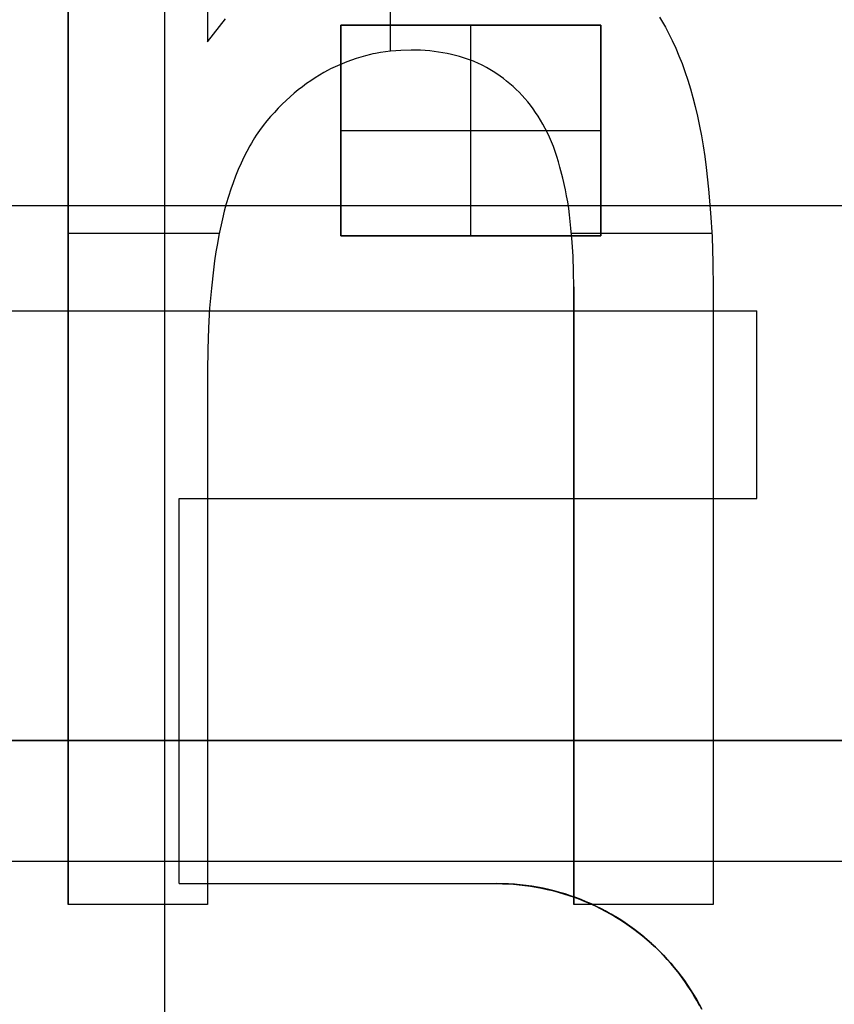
# Model space of a CAD drawing. Header units: millimetres. Extents: x -88 to 88, y -12 to 103.
# Tile 46 of 256: x -60.99 to -59.63, y 9.33 to 10.97. Entities that reach past the tile are written whole.
import ezdxf

# ---------------------------------------------------------------- set-up
doc = ezdxf.new("R2010")
doc.units = ezdxf.units.MM
doc.layers.add('Default', color=7, linetype='Continuous', true_color=0x000000)
doc.layers.add('TOP', color=7, linetype='Continuous', true_color=0xc80000)

msp = doc.modelspace()

# ---------------------------------------------------------------- linework, layer by layer
at = {"layer": 'Default', "color": 254, "true_color": 0xcad1ee}
for points in [[(-60.74617731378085, 1.035187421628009), (-60.74617731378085, 16.47838742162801)], [(-60.74617731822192, 9.772787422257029), (-60.74617731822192, 16.37678742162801)], [(-60.74617731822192, 6.82603808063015), (-60.74617731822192, 12.64381930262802)], [(-60.74617731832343, 6.704958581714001), (-60.74617731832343, 12.43978742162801)], [(-60.90712692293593, 9.500430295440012), (-60.90712692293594, 11.73075731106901)], [(-60.90712692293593, 9.500430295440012), (-60.90712692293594, 11.73075731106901)], [(-60.90712692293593, 11.730757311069), (-60.90712692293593, 9.500430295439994)], [(-60.67540463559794, 11.73075731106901), (-60.67540463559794, 10.933306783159)], [(-60.67540463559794, 11.73075731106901), (-60.67540463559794, 10.933306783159)], [(-60.67540463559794, 11.73075731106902), (-60.67540463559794, 10.93330678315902)], [(-60.37126913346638, 10.91791897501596), (-60.37126913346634, 11.14351688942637)], [(-60.67540463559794, 10.933306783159), (-60.64551924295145, 10.97192721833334)], [(-60.67540463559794, 10.933306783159), (-60.64551924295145, 10.97192721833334)], [(-60.67540463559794, 10.933306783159), (-60.64551924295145, 10.97192721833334)], [(-60.02227731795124, 10.96098742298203), (-60.45407731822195, 10.96098742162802)], [(-60.45407731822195, 10.96098742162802), (-60.45407731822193, 10.61098742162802)], [(-60.45407731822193, 10.610987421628), (-60.45407731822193, 10.960987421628)], [(-60.45407731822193, 10.960987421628), (-60.02227731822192, 10.96098742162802)], [(-60.45407731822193, 10.960987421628), (-60.45407731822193, 10.61098742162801)], [(-60.45407731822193, 10.960987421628), (-60.02227731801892, 10.960987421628)], [(-60.23817731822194, 10.61098742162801), (-60.23817731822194, 10.960987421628)], [(-60.02227731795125, 10.61098742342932), (-60.02227731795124, 10.96098742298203)], [(-60.02227731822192, 10.96098742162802), (-60.02227731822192, 10.61098742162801)], [(-60.02227731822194, 10.96098742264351), (-60.02227731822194, 10.610987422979)], [(-59.92435928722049, 10.9741703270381), (-59.92107683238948, 10.96881071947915), (-59.91479350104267, 10.95792452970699), (-59.90887265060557, 10.94683605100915), (-59.90329873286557, 10.93556969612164), (-59.89755424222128, 10.92301043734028), (-59.89218575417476, 10.91028656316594), (-59.88716905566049, 10.89741879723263), (-59.88247993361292, 10.88442786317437), (-59.87766474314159, 10.86998800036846), (-59.87320324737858, 10.8554359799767), (-59.86908056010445, 10.84078411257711), (-59.86528179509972, 10.82604470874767), (-59.86148575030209, 10.80985871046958), (-59.85804311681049, 10.79359402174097), (-59.85493859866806, 10.77726170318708), (-59.85215689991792, 10.76087281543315), (-59.84946753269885, 10.74294075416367), (-59.8470951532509, 10.72496378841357), (-59.84310524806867, 10.68891218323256), (-59.83962949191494, 10.64934487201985), (-59.83722167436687, 10.60971022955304), (-59.83592919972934, 10.56673028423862), (-59.83541134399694, 10.52371953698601)], [(-59.92435928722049, 10.9741703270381), (-59.92107683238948, 10.96881071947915), (-59.91479350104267, 10.95792452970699), (-59.90887265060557, 10.94683605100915), (-59.90329873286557, 10.93556969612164), (-59.89755424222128, 10.92301043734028), (-59.89218575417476, 10.91028656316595), (-59.88716905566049, 10.89741879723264), (-59.88247993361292, 10.88442786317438), (-59.87766474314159, 10.86998800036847), (-59.87320324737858, 10.85543597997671), (-59.86908056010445, 10.84078411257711), (-59.86528179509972, 10.82604470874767), (-59.86148575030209, 10.80985871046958), (-59.85804311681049, 10.79359402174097), (-59.85493859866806, 10.77726170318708), (-59.85215689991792, 10.76087281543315), (-59.84946753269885, 10.74294075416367), (-59.8470951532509, 10.72496378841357), (-59.84310524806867, 10.68891218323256), (-59.83962949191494, 10.64934487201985), (-59.83722167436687, 10.60971022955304), (-59.83592919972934, 10.56673028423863), (-59.83541134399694, 10.52371953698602)], [(-59.92435928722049, 10.9741703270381), (-59.92107683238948, 10.96881071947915), (-59.91479350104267, 10.95792452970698), (-59.90887265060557, 10.94683605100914), (-59.90329873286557, 10.93556969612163), (-59.89755424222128, 10.92301043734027), (-59.89218575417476, 10.91028656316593), (-59.88716905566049, 10.89741879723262), (-59.88247993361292, 10.88442786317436), (-59.87766474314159, 10.86998800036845), (-59.87320324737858, 10.85543597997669), (-59.86908056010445, 10.84078411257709), (-59.86528179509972, 10.82604470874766), (-59.86148575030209, 10.80985871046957), (-59.85804311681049, 10.79359402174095), (-59.85493859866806, 10.77726170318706), (-59.85215689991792, 10.76087281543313), (-59.84946753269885, 10.74294075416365), (-59.8470951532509, 10.72496378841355), (-59.84310524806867, 10.68891218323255), (-59.83962949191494, 10.64934487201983), (-59.83722167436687, 10.60971022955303), (-59.83592919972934, 10.56673028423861), (-59.83541134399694, 10.523719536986)], [(-60.3368728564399, 10.91972930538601), (-60.35408878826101, 10.91909589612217), (-60.36268563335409, 10.91860934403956), (-60.37126913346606, 10.917918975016), (-60.37970507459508, 10.91698267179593), (-60.38810884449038, 10.91577231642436), (-60.396465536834, 10.91427754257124), (-60.40062157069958, 10.91342025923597), (-60.404760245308, 10.91248798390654), (-60.41277579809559, 10.91045732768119), (-60.42072397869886, 10.90817250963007), (-60.42861048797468, 10.90566937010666), (-60.43644102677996, 10.90298374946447), (-60.44426523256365, 10.90012174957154), (-60.45201695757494, 10.89707792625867), (-60.4596746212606, 10.89381893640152), (-60.46346143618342, 10.89209833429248), (-60.46721664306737, 10.89031143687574), (-60.47100141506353, 10.88842329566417), (-60.47475228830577, 10.88646703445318), (-60.48215868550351, 10.88236921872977), (-60.48944852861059, 10.87805612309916), (-60.49663451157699, 10.87356588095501), (-60.50384011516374, 10.86884955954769), (-60.51093181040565, 10.86397094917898), (-60.51788988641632, 10.85891139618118), (-60.52469463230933, 10.85365224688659), (-60.53161478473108, 10.84794132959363), (-60.53836178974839, 10.84202108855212), (-60.54495080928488, 10.83591970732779), (-60.55139700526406, 10.82966536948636), (-60.55798568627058, 10.82299531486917), (-60.56441768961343, 10.81617812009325), (-60.57067550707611, 10.80920266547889), (-60.5767416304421, 10.8020578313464), (-60.58291791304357, 10.79432151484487), (-60.58883859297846, 10.78638592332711), (-60.59169606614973, 10.7823439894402), (-60.59448121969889, 10.77825294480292), (-60.59719124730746, 10.7741130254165), (-60.59982334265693, 10.76992446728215), (-60.60258858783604, 10.76532692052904), (-60.60526420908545, 10.76067668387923), (-60.61036808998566, 10.75123519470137), (-60.61517800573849, 10.74163410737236), (-60.61973697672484, 10.73190752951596), (-60.62445341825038, 10.72120713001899), (-60.62890449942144, 10.71039876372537), (-60.63307135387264, 10.69948279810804), (-60.63693511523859, 10.68845960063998), (-60.64077680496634, 10.6763749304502), (-60.64428778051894, 10.6641858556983), (-60.64751679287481, 10.65191392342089), (-60.65051259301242, 10.6395806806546), (-60.65642669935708, 10.612288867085), (-60.65902595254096, 10.59857502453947), (-60.6613745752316, 10.58481818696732), (-60.66365724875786, 10.56970852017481), (-60.66567169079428, 10.5545583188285), (-60.66906847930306, 10.5241721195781), (-60.67201676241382, 10.49116158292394), (-60.67404688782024, 10.45809506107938), (-60.67507498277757, 10.42212880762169), (-60.67540463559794, 10.386134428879)], [(-60.3368728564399, 10.91972930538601), (-60.35408878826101, 10.91909589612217), (-60.36268563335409, 10.91860934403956), (-60.37126913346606, 10.91791897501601), (-60.37970507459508, 10.91698267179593), (-60.38810884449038, 10.91577231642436), (-60.396465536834, 10.91427754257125), (-60.40062157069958, 10.91342025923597), (-60.404760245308, 10.91248798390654), (-60.41277579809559, 10.9104573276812), (-60.42072397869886, 10.90817250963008), (-60.42861048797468, 10.90566937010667), (-60.43644102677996, 10.90298374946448), (-60.44426523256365, 10.90012174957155), (-60.45201695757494, 10.89707792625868), (-60.4596746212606, 10.89381893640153), (-60.46346143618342, 10.89209833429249), (-60.46721664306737, 10.89031143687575), (-60.47100141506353, 10.88842329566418), (-60.47475228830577, 10.88646703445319), (-60.48215868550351, 10.88236921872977), (-60.48944852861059, 10.87805612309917), (-60.49663451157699, 10.87356588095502), (-60.50384011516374, 10.86884955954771), (-60.51093181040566, 10.863970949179), (-60.51788988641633, 10.85891139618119), (-60.52469463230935, 10.8536522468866), (-60.53161478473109, 10.84794132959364), (-60.53836178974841, 10.84202108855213), (-60.54495080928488, 10.83591970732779), (-60.55139700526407, 10.82966536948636), (-60.55798568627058, 10.82299531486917), (-60.56441768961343, 10.81617812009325), (-60.57067550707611, 10.80920266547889), (-60.5767416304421, 10.8020578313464), (-60.58291791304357, 10.79432151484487), (-60.58883859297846, 10.78638592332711), (-60.59169606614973, 10.7823439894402), (-60.59448121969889, 10.77825294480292), (-60.59719124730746, 10.7741130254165), (-60.59982334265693, 10.76992446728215), (-60.60258858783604, 10.76532692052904), (-60.60526420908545, 10.76067668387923), (-60.61036808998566, 10.75123519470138), (-60.61517800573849, 10.74163410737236), (-60.61973697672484, 10.73190752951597), (-60.62445341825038, 10.721207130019), (-60.62890449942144, 10.71039876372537), (-60.63307135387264, 10.69948279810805), (-60.63693511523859, 10.68845960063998), (-60.64077680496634, 10.6763749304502), (-60.64428778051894, 10.6641858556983), (-60.64751679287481, 10.65191392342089), (-60.65051259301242, 10.6395806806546), (-60.65642669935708, 10.612288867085), (-60.65902595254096, 10.59857502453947), (-60.6613745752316, 10.58481818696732), (-60.66365724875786, 10.56970852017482), (-60.66567169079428, 10.55455831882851), (-60.66906847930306, 10.52417211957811), (-60.67201676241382, 10.49116158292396), (-60.67404688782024, 10.45809506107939), (-60.67507498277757, 10.4221288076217), (-60.67540463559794, 10.386134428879)], [(-60.33687285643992, 10.91972930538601), (-60.35408878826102, 10.91909589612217), (-60.3626856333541, 10.91860934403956), (-60.37126913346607, 10.917918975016), (-60.37970507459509, 10.91698267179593), (-60.38810884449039, 10.91577231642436), (-60.39646553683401, 10.91427754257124), (-60.40062157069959, 10.91342025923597), (-60.40476024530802, 10.91248798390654), (-60.41277579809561, 10.9104573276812), (-60.42072397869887, 10.90817250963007), (-60.42861048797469, 10.90566937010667), (-60.43644102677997, 10.90298374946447), (-60.44426523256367, 10.90012174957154), (-60.45201695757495, 10.89707792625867), (-60.45967462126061, 10.89381893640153), (-60.46346143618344, 10.89209833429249), (-60.46721664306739, 10.89031143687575), (-60.47100141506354, 10.88842329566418), (-60.47475228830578, 10.88646703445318), (-60.48215868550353, 10.88236921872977), (-60.48944852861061, 10.87805612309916), (-60.496634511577, 10.87356588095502), (-60.50384011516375, 10.8688495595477), (-60.51093181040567, 10.86397094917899), (-60.51788988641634, 10.85891139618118), (-60.52469463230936, 10.85365224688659), (-60.53161478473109, 10.84794132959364), (-60.53836178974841, 10.84202108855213), (-60.54495080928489, 10.83591970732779), (-60.55139700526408, 10.82966536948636), (-60.5579856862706, 10.82299531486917), (-60.56441768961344, 10.81617812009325), (-60.57067550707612, 10.80920266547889), (-60.57674163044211, 10.8020578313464), (-60.58291791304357, 10.79432151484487), (-60.58883859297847, 10.78638592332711), (-60.59169606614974, 10.7823439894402), (-60.59448121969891, 10.77825294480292), (-60.59719124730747, 10.7741130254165), (-60.59982334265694, 10.76992446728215), (-60.60258858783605, 10.76532692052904), (-60.60526420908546, 10.76067668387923), (-60.61036808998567, 10.75123519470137), (-60.61517800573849, 10.74163410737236), (-60.61973697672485, 10.73190752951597), (-60.62445341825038, 10.72120713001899), (-60.62890449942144, 10.71039876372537), (-60.63307135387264, 10.69948279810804), (-60.63693511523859, 10.68845960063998), (-60.64077680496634, 10.6763749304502), (-60.64428778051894, 10.6641858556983), (-60.64751679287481, 10.65191392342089), (-60.65051259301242, 10.6395806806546), (-60.65642669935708, 10.612288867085), (-60.65902595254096, 10.59857502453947), (-60.6613745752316, 10.58481818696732), (-60.66365724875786, 10.56970852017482), (-60.66567169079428, 10.5545583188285), (-60.66906847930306, 10.52417211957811), (-60.67201676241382, 10.49116158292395), (-60.67404688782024, 10.45809506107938), (-60.67507498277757, 10.42212880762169), (-60.67540463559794, 10.386134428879)], [(-60.06713363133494, 10.52643503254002), (-60.06731811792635, 10.55179154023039), (-60.06803879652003, 10.57712428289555), (-60.06953919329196, 10.60067546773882), (-60.07165945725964, 10.62419287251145), (-60.07402365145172, 10.64596782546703), (-60.07544197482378, 10.65682201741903), (-60.07709044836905, 10.6676408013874), (-60.07884163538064, 10.67753754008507), (-60.08080301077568, 10.68739776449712), (-60.08523693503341, 10.70701548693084), (-60.08988926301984, 10.7252090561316), (-60.09244553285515, 10.73424257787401), (-60.09519375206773, 10.74322209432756), (-60.0979035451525, 10.75138581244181), (-60.10082544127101, 10.75947629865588), (-60.10398642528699, 10.76747302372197), (-60.10566500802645, 10.77142981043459), (-60.10741348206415, 10.77535545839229), (-60.1108346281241, 10.78252801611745), (-60.11448105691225, 10.78959145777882), (-60.11832750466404, 10.79655192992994), (-60.12234870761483, 10.80341557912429), (-60.1262881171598, 10.80980617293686), (-60.13037958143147, 10.81609742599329), (-60.13464199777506, 10.82227076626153), (-60.1390942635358, 10.82830762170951), (-60.14347011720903, 10.83384794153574), (-60.1480251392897, 10.83924436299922), (-60.1527536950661, 10.84449025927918), (-60.15765014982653, 10.84957900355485), (-60.16264607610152, 10.85444749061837), (-60.16778886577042, 10.85916022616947), (-60.1730669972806, 10.86372132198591), (-60.17846894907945, 10.86813488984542), (-60.18385785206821, 10.87230818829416), (-60.18935174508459, 10.87634142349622), (-60.19494837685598, 10.88023148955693), (-60.20064549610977, 10.88397528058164), (-60.20637617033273, 10.88752721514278), (-60.21220642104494, 10.89091244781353), (-60.21813978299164, 10.89411032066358), (-60.22114623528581, 10.89563254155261), (-60.22417979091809, 10.89710017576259), (-60.22732101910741, 10.89854736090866), (-60.23048952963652, 10.89993511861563), (-60.23368359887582, 10.90126422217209), (-60.23690150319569, 10.90253544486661), (-60.24340192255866, 10.9049073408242), (-60.24997699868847, 10.90705699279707), (-60.25669537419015, 10.90901653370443), (-60.26346684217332, 10.91078257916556), (-60.27028212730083, 10.91238301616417), (-60.27713195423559, 10.91384573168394), (-60.28433479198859, 10.91524903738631), (-60.29156411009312, 10.91649540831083), (-60.29881867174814, 10.91754839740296), (-60.30609724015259, 10.91837155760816), (-60.31376914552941, 10.91896825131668), (-60.32145990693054, 10.9193444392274), (-60.33687285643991, 10.91972930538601)], [(-60.06713363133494, 10.52643503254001), (-60.06731811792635, 10.55179154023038), (-60.06803879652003, 10.57712428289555), (-60.06953919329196, 10.60067546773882), (-60.07165945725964, 10.62419287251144), (-60.07402365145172, 10.64596782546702), (-60.07544197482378, 10.65682201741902), (-60.07709044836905, 10.66764080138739), (-60.07884163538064, 10.67753754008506), (-60.08080301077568, 10.68739776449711), (-60.08523693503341, 10.70701548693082), (-60.08988926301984, 10.72520905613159), (-60.09244553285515, 10.734242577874), (-60.09519375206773, 10.74322209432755), (-60.0979035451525, 10.7513858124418), (-60.10082544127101, 10.75947629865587), (-60.10398642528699, 10.76747302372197), (-60.10566500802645, 10.77142981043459), (-60.10741348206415, 10.77535545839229), (-60.1108346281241, 10.78252801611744), (-60.11448105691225, 10.78959145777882), (-60.11832750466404, 10.79655192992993), (-60.12234870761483, 10.80341557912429), (-60.1262881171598, 10.80980617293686), (-60.13037958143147, 10.81609742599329), (-60.13464199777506, 10.82227076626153), (-60.1390942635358, 10.82830762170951), (-60.14347011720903, 10.83384794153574), (-60.1480251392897, 10.83924436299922), (-60.1527536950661, 10.84449025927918), (-60.15765014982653, 10.84957900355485), (-60.16264607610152, 10.85444749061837), (-60.16778886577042, 10.85916022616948), (-60.1730669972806, 10.86372132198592), (-60.17846894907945, 10.86813488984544), (-60.18385785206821, 10.87230818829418), (-60.18935174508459, 10.87634142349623), (-60.19494837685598, 10.88023148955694), (-60.20064549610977, 10.88397528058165), (-60.20637617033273, 10.88752721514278), (-60.21220642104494, 10.89091244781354), (-60.21813978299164, 10.89411032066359), (-60.22114623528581, 10.89563254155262), (-60.22417979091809, 10.89710017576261), (-60.22732101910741, 10.89854736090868), (-60.23048952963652, 10.89993511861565), (-60.23368359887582, 10.90126422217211), (-60.23690150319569, 10.90253544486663), (-60.24340192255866, 10.90490734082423), (-60.24997699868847, 10.9070569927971), (-60.25669537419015, 10.90901653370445), (-60.26346684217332, 10.91078257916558), (-60.27028212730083, 10.91238301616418), (-60.27713195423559, 10.91384573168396), (-60.28433479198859, 10.91524903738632), (-60.29156411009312, 10.91649540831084), (-60.29881867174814, 10.91754839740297), (-60.3060972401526, 10.91837155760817), (-60.31376914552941, 10.91896825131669), (-60.32145990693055, 10.91934443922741), (-60.33687285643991, 10.91972930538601)], [(-60.06713363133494, 10.52643503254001), (-60.06731811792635, 10.55179154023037), (-60.06803879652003, 10.57712428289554), (-60.06953919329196, 10.60067546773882), (-60.07165945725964, 10.62419287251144), (-60.07402365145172, 10.64596782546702), (-60.07544197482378, 10.65682201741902), (-60.07709044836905, 10.66764080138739), (-60.07884163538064, 10.67753754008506), (-60.08080301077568, 10.68739776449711), (-60.08523693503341, 10.70701548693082), (-60.08988926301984, 10.72520905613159), (-60.09244553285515, 10.734242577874), (-60.09519375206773, 10.74322209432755), (-60.0979035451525, 10.7513858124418), (-60.10082544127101, 10.75947629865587), (-60.10398642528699, 10.76747302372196), (-60.10566500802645, 10.77142981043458), (-60.10741348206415, 10.77535545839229), (-60.1108346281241, 10.78252801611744), (-60.11448105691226, 10.78959145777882), (-60.11832750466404, 10.79655192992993), (-60.12234870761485, 10.80341557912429), (-60.12628811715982, 10.80980617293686), (-60.13037958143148, 10.81609742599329), (-60.13464199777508, 10.82227076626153), (-60.13909426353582, 10.82830762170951), (-60.14347011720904, 10.83384794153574), (-60.14802513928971, 10.83924436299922), (-60.15275369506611, 10.84449025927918), (-60.15765014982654, 10.84957900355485), (-60.16264607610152, 10.85444749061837), (-60.16778886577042, 10.85916022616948), (-60.1730669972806, 10.86372132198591), (-60.17846894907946, 10.86813488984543), (-60.18385785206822, 10.87230818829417), (-60.18935174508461, 10.87634142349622), (-60.19494837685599, 10.88023148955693), (-60.20064549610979, 10.88397528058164), (-60.20637617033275, 10.88752721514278), (-60.21220642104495, 10.89091244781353), (-60.21813978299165, 10.89411032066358), (-60.22114623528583, 10.89563254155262), (-60.22417979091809, 10.8971001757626), (-60.22732101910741, 10.89854736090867), (-60.23048952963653, 10.89993511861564), (-60.23368359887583, 10.9012642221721), (-60.2369015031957, 10.90253544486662), (-60.24340192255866, 10.90490734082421), (-60.24997699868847, 10.90705699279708), (-60.25669537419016, 10.90901653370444), (-60.26346684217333, 10.91078257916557), (-60.27028212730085, 10.91238301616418), (-60.2771319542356, 10.91384573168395), (-60.28433479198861, 10.91524903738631), (-60.29156411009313, 10.91649540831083), (-60.29881867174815, 10.91754839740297), (-60.3060972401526, 10.91837155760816), (-60.31376914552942, 10.91896825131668), (-60.32145990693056, 10.9193444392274), (-60.33687285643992, 10.91972930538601)], [(-60.45407731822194, 10.785987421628), (-60.02227731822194, 10.785987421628)], [(-66.71517731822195, 10.66178742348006), (-54.77717731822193, 10.66178742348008)], [(-60.74617731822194, 3.67679095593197), (-60.74617731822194, 10.66178742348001)], [(-60.90712692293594, 10.61559376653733), (-60.65576249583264, 10.61559376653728)], [(-60.07083155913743, 10.61559376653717), (-59.8375015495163, 10.61559376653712)], [(-60.45407731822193, 10.61098742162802), (-60.02227731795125, 10.61098742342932)], [(-60.02227731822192, 10.61098742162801), (-60.45407731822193, 10.610987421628)], [(-60.02227731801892, 10.61098742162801), (-60.45407731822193, 10.61098742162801)], [(-60.06713363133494, 9.500430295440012), (-60.06713363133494, 10.52643503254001)], [(-60.06713363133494, 9.500430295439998), (-60.06713363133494, 10.52643503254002)], [(-60.06713363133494, 10.52643503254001), (-60.06713363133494, 9.500430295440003)], [(-59.83541134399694, 10.52371953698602), (-59.83541134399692, 9.500430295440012)], [(-59.83541134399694, 10.52371953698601), (-59.83541134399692, 9.500430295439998)], [(-59.83541134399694, 10.523719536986), (-59.83541134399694, 9.500430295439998)], [(-60.67540463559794, 10.386134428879), (-60.67540463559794, 9.500430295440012)], [(-60.67540463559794, 10.386134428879), (-60.67540463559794, 9.500430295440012)], [(-60.67540463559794, 10.386134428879), (-60.67540463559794, 9.500430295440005)], [(-63.28617731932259, 9.77278742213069), (-58.20617731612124, 9.772787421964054)], [(-58.20617731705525, 9.772787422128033), (-63.28617731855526, 9.772787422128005)], [(-58.20617731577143, 9.772787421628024), (-63.28617731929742, 9.772787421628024)], [(-60.74617731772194, 9.184120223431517), (-60.74617731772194, 9.772787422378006)], [(-62.77817731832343, 9.572373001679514), (-58.71417731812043, 9.572373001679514)], [(-60.67540463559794, 9.500430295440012), (-60.90712692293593, 9.500430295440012)], [(-60.67540463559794, 9.500430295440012), (-60.90712692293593, 9.500430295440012)], [(-60.67540463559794, 9.500430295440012), (-60.90712692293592, 9.500430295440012)], [(-60.74617731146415, 1.289187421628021), (-60.74617731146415, 9.500430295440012)], [(-59.83541134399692, 9.500430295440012), (-60.06713363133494, 9.500430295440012)], [(-59.83541134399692, 9.500430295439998), (-60.06713363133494, 9.500430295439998)], [(-59.83541134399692, 9.500430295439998), (-60.06713363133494, 9.500430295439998)]]:
    msp.add_lwpolyline(points, dxfattribs=at)
at = {"layer": 'Default', "color": 254, "true_color": 0xcad1ee, "extrusion": (1, 0, 0)}
for points in [[(11.67830641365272, 0.2115693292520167), (5.10331244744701, -2.963062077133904)], [(5.103312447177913, -2.96306207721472), (11.67830641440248, 0.211569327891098)], [(5.10331244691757, -2.963062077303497), (11.67830641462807, 0.2115693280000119)], [(4.795657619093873, -2.72294616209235), (11.52612494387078, 0.5267530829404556)], [(4.795657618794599, -2.722946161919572), (11.52612494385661, 0.5267530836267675)], [(11.52612494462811, 0.5267530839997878), (4.795657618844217, -2.72294616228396)], [(10.66178742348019, -2.512400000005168), (11.06818742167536, -2.498208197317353)], [(10.960987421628, -7.820000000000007), (10.96098742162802, -4.900000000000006)], [(10.960987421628, -7.820000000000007), (10.960987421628, -4.900000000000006)], [(10.933306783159, 8.257200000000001), (10.933306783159, 8.307999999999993)], [(10.93556969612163, 8.257199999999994), (10.93556969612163, 8.307999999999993)], [(10.91248798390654, 8.257199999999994), (10.91248798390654, 8.307999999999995)], [(10.917918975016, 8.257199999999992), (10.917918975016, 8.307999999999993)], [(10.91972930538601, 8.257200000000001), (10.91972930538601, 8.307999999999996)], [(10.91837155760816, 8.257199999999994), (10.91837155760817, 8.307999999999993)], [(10.91384573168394, 8.257199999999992), (10.91384573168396, 8.307999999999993)], [(10.90298374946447, 8.257199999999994), (10.90298374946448, 8.307999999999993)], [(10.90705699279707, 8.25719999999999), (10.9070569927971, 8.307999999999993)], [(10.8971001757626, 8.257199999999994), (10.89710017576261, 8.307999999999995)], [(10.89031143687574, 8.257199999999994), (10.89031143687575, 8.307999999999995)], [(10.88397528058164, 8.25719999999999), (10.88397528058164, 8.307999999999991)], [(10.88442786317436, 8.257199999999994), (10.88442786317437, 8.307999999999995)], [(10.87356588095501, 8.257199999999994), (10.87356588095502, 8.307999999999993)], [(10.86813488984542, 8.257199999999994), (10.86813488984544, 8.307999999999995)], [(10.85365224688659, 8.257199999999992), (10.8536522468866, 8.307999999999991)], [(10.84957900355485, 8.257199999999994), (10.84957900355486, 8.307999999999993)], [(10.82966536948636, 8.257199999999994), (10.82966536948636, 8.307999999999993)], [(10.82830762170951, 8.257199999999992), (10.82830762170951, 8.307999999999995)], [(10.82604470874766, 8.257199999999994), (10.82604470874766, 8.307999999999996)], [(10.8020578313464, 8.257199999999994), (10.8020578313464, 8.307999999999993)], [(10.80341557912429, 8.257199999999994), (10.80341557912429, 8.307999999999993)], [(10.78598742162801, -7.820000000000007), (10.78598742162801, -4.900000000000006)], [(10.78598742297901, -7.820000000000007), (10.78598742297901, -4.900000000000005)], [(10.76992446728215, 8.257199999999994), (10.76992446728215, 8.307999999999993)], [(10.77535545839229, 8.257199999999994), (10.77535545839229, 8.307999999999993)], [(10.76087281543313, 8.257199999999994), (10.76087281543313, 8.307999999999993)], [(10.73190752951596, 8.257199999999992), (10.73190752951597, 8.307999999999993)], [(10.74322209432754, 8.257199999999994), (10.74322209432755, 8.307999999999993)], [(10.70701548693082, 8.257199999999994), (10.70701548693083, 8.307999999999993)], [(10.68845960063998, 8.257199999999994), (10.68845960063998, 8.307999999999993)], [(10.68891218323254, 8.257199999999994), (10.68891218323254, 8.307999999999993)], [(10.66764080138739, 8.257199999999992), (10.66764080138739, 8.307999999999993)], [(10.63958068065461, 8.257199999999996), (10.63958068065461, 8.307999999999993)], [(10.61559380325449, 8.257199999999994), (10.61559380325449, 8.307999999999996)], [(10.62419287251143, 8.257199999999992), (10.62419287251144, 8.307999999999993)], [(10.61098742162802, -4.900000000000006), (10.610987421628, -7.820000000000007)], [(10.61098742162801, -4.900000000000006), (10.61098742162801, -7.820000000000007)], [(10.60971022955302, 8.257199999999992), (10.60971022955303, 8.307999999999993)], [(10.58481818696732, 8.257199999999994), (10.58481818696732, 8.307999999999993)], [(10.57712428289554, 8.257199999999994), (10.57712428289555, 8.307999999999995)], [(10.5241721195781, 8.257199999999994), (10.52417211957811, 8.307999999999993)], [(10.52643503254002, 8.257200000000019), (10.52643503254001, 8.30799999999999)], [(10.52371953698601, 8.257200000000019), (10.52371953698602, 8.307999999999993)], [(10.45809506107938, 8.257199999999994), (10.45809506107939, 8.307999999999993)], [(10.386134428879, 8.257200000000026), (10.386134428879, 8.30799999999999)], [(10.01343266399, 8.257199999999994), (10.01343266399, 8.307999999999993)], [(10.012074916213, 8.257199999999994), (10.012074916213, 8.307999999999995)], [(9.943282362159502, 8.25719999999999), (9.943282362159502, 8.307999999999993)], [(9.772787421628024, 7.926999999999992), (9.772787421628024, 7.799999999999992)], [(9.500430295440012, 8.257200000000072), (9.500430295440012, 8.307999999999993)], [(9.500430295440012, 8.307999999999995), (9.500430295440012, 8.257199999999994)], [(9.500430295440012, 8.307999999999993), (9.500430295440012, 8.257200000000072)], [(9.500430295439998, 8.257200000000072), (9.500430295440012, 8.307999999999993)], [(9.500430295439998, 8.307999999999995), (9.500430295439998, 8.257199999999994)], [(9.500430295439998, 8.257200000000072), (9.500430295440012, 8.307999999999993)]]:
    msp.add_lwpolyline(points, dxfattribs=at)
at = {"layer": 'Default', "color": 254, "true_color": 0xcad1ee, "extrusion": (1, -4.298588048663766e-20, -9.27014933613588e-11)}
msp.add_lwpolyline([(10.96098742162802, -7.820000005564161), (10.96098742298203, -4.90000000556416)], dxfattribs=at)
at = {"layer": 'Default', "color": 254, "true_color": 0xcad1ee, "extrusion": (1, -5.718337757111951e-20, -9.269662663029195e-11)}
msp.add_lwpolyline([(10.61098742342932, -4.900000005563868), (10.61098742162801, -7.820000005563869)], dxfattribs=at)
at = {"layer": 'TOP', "color": 254, "true_color": 0xcad1ee, "extrusion": (-9.48151699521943e-08, 0.9999999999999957, -2.984698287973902e-09)}
msp.add_lwpolyline([(62.61784514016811, 12.88664288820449), (59.76270364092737, 12.97652023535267)], dxfattribs=at)
at = {"layer": 'TOP', "color": 254, "true_color": 0xcad1ee, "extrusion": (0, 1, 0)}
msp.add_lwpolyline([(59.76270462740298, 12.6761889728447), (62.61784612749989, 12.58629783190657)], dxfattribs=at)
at = {"layer": 'TOP', "color": 254, "true_color": 0xcad1ee}
for points in [[(-62.6178461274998, 10.48669840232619), (-59.76270462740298, 10.48669840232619)], [(-59.76270462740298, 10.17500173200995), (-59.76270462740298, 10.48669840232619)], [(-60.72273037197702, 9.535146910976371), (-60.72273037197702, 10.17500173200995)], [(-60.72273037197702, 10.17500173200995), (-59.76270462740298, 10.17500173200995)], [(-60.72273037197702, 9.535146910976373), (-60.19503764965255, 9.535146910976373)], [(-59.85448138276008, 9.326611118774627), (-59.85880670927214, 9.334798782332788), (-59.86332282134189, 9.342868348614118), (-59.86802669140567, 9.350816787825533), (-59.87291529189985, 9.358641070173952), (-59.87798559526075, 9.366338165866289), (-59.88323457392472, 9.373905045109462), (-59.88865920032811, 9.381338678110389), (-59.89425644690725, 9.388636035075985), (-59.90002328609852, 9.395794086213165), (-59.90595669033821, 9.40280980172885), (-59.91205363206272, 9.409680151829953), (-59.91831108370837, 9.416402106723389), (-59.92472601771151, 9.422972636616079), (-59.93129540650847, 9.429388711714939), (-59.93801622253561, 9.435647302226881), (-59.94488543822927, 9.441745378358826), (-59.9519000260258, 9.447679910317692), (-59.95905695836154, 9.453447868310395), (-59.96635320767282, 9.459046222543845), (-59.97378574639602, 9.464471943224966), (-59.98135154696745, 9.469722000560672), (-59.98904758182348, 9.474793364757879), (-59.99687082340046, 9.479683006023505), (-60.0048182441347, 9.484387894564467), (-60.01288681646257, 9.488905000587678), (-60.02107351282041, 9.493231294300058), (-60.02937530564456, 9.497363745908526), (-60.03778916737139, 9.501299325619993), (-60.04631207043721, 9.505035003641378), (-60.05494098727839, 9.508567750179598), (-60.06367289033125, 9.51189453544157), (-60.07250475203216, 9.51501232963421), (-60.08143354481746, 9.517918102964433), (-60.09045624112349, 9.52060882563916), (-60.09956981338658, 9.523081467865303), (-60.1087712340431, 9.525332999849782), (-60.11805747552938, 9.52736039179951), (-60.12742551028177, 9.529160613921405), (-60.13687231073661, 9.530730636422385), (-60.14639484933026, 9.532067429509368), (-60.15599009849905, 9.533167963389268), (-60.16565503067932, 9.534029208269), (-60.17538661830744, 9.534648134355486), (-60.18518183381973, 9.535021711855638), (-60.19503764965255, 9.535146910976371)]]:
    msp.add_lwpolyline(points, dxfattribs=at)
at = {"layer": 'TOP', "color": 254, "true_color": 0xcad1ee, "extrusion": (1, 0, 0)}
for points in [[(10.48669852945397, 12.97652020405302), (10.17500176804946, 12.96544613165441)], [(10.1750017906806, 12.66511490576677), (10.48669840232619, 12.6761889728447)], [(10.33085006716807, 12.97098291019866), (10.33085006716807, 12.67065193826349)], [(10.17500167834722, 12.93569280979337), (9.535146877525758, 12.91295982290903)], [(9.535146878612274, 12.61262402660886), (10.17500167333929, 12.63535701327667)], [(10.17500173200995, 12.95062842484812), (10.17500173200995, 12.65029517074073)], [(9.855074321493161, 12.92432607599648), (9.855074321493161, 12.62399052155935)], [(9.535146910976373, 12.62084966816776), (9.535146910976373, 12.92118395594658)], [(9.42297263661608, 12.63341964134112), (9.42297263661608, 12.93375137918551)]]:
    msp.add_lwpolyline(points, dxfattribs=at)
at = {"layer": 'TOP', "color": 254, "true_color": 0xcad1ee, "extrusion": (0.9999999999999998, 1.102551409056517e-14, 2.604707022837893e-08)}
msp.add_lwpolyline([(10.48669840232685, 12.67619052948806), (10.48669852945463, 12.97652176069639)], dxfattribs=at)
at = {"layer": 'TOP', "color": 254, "true_color": 0xcad1ee, "extrusion": (-7.631560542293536e-07, 0.9999999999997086, -2.4648998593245e-08)}
msp.add_lwpolyline([(65.78891355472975, 12.47534843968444), (59.76269675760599, 12.66998780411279)], dxfattribs=at)
at = {"layer": 'TOP', "color": 254, "true_color": 0xcad1ee, "extrusion": (-9.334766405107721e-08, 0.9999999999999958, -2.893050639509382e-09)}
msp.add_lwpolyline([(59.76270368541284, 12.96544616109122), (60.72272942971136, 12.93569283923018)], dxfattribs=at)
at = {"layer": 'TOP', "color": 254, "true_color": 0xcad1ee, "extrusion": (4.19016187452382e-16, 1, -1.66744539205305e-08)}
msp.add_lwpolyline([(60.72273037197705, 12.63535718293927), (60.72273037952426, 12.93569297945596)], dxfattribs=at)
at = {"layer": 'TOP', "color": 254, "true_color": 0xcad1ee, "extrusion": (-1.221099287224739e-07, 0.9999999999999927, -3.785038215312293e-09)}
msp.add_lwpolyline([(60.72272912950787, 12.63535705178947), (59.7627033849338, 12.66511494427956)], dxfattribs=at)
at = {"layer": 'TOP', "color": 254, "true_color": 0xcad1ee, "extrusion": (0.9999999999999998, -1.962748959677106e-15, 2.604707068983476e-08)}
msp.add_lwpolyline([(10.17500176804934, 12.9654476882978), (10.17500179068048, 12.66511646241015)], dxfattribs=at)
at = {"layer": 'TOP', "color": 254, "true_color": 0xcad1ee, "extrusion": (-9.368237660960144e-08, 0.9999999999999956, -2.913830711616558e-09)}
msp.add_lwpolyline([(60.72272948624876, 12.91295985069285), (60.19503676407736, 12.9293728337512)], dxfattribs=at)
at = {"layer": 'TOP', "color": 254, "true_color": 0xcad1ee, "extrusion": (-9.090925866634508e-17, 1, 3.617669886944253e-09)}
msp.add_lwpolyline([(60.72273037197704, 12.61262399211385), (60.72273037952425, 12.91295978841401)], dxfattribs=at)
at = {"layer": 'TOP', "color": 254, "true_color": 0xcad1ee, "extrusion": (-1.225440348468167e-07, 0.9999999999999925, -3.812108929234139e-09)}
msp.add_lwpolyline([(60.19503648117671, 12.62903956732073), (60.72272920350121, 12.61262406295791)], dxfattribs=at)
at = {"layer": 'TOP', "color": 254, "true_color": 0xcad1ee, "extrusion": (0.9999999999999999, -1.39419599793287e-15, 2.563923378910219e-08)}
msp.add_lwpolyline([(9.535146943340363, 12.62904107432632), (9.535146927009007, 12.92937434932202)], dxfattribs=at)
at = {"layer": 'TOP', "color": 254, "true_color": 0xcad1ee}
for points in [[(-60.19503765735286, 9.535146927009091, 12.92937280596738), (-60.18563251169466, 9.535026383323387, 12.92965975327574), (-60.17624004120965, 9.534666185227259, 12.92993774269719), (-60.16686515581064, 9.534068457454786, 12.93020669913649), (-60.15751276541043, 9.533235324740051, 12.93046654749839), (-60.14818777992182, 9.532168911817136, 12.93071721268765), (-60.13889510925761, 9.530871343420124, 12.93095861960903), (-60.12963966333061, 9.529344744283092, 12.93119069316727), (-60.1204263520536, 9.527591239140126, 12.93141335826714), (-60.1112600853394, 9.525612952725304, 12.93162653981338), (-60.1021457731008, 9.52341200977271, 12.93183016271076), (-60.09308832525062, 9.520990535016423, 12.93202415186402), (-60.08409265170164, 9.518350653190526, 12.93220843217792), (-60.07516366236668, 9.5154944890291, 12.93238292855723), (-60.06630626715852, 9.512424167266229, 12.93254756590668), (-60.05752537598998, 9.509141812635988, 12.93270226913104), (-60.04882589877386, 9.505649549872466, 12.93284696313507), (-60.04021274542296, 9.50194950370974, 12.9329815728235), (-60.03169082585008, 9.498043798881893, 12.93310602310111), (-60.02326504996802, 9.493934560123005, 12.93322023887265), (-60.01494032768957, 9.48962391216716, 12.93332414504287), (-60.00672156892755, 9.485113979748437, 12.93341766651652), (-59.99861368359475, 9.480406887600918, 12.93350072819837), (-59.99062158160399, 9.475504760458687, 12.93357325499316), (-59.98275017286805, 9.47040972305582, 12.93363517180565), (-59.97500436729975, 9.465123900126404, 12.93368640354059), (-59.96738907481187, 9.459649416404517, 12.93372687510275), (-59.95990920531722, 9.453988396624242, 12.93375651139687), (-59.95256966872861, 9.44814296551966, 12.93377523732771), (-59.94537537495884, 9.442115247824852, 12.93378297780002), (-59.93833123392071, 9.4359073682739, 12.93377965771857), (-59.93144215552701, 9.429521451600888, 12.93376520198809), (-59.92471304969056, 9.422959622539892, 12.93373953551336), (-59.91814793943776, 9.416224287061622, 12.93370262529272), (-59.91175945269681, 9.409330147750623, 12.93365461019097), (-59.90554967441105, 9.402282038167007, 12.93359559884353), (-59.8995206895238, 9.395084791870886, 12.93352569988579), (-59.89367458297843, 9.387743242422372, 12.93344502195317), (-59.88801343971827, 9.380262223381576, 12.93335367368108), (-59.88253934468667, 9.372646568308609, 12.93325176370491), (-59.87725438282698, 9.364901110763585, 12.93313940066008), (-59.87216063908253, 9.357030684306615, 12.93301669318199), (-59.86726019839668, 9.349040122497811, 12.93288374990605), (-59.86255514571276, 9.340934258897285, 12.93274067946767), (-59.85804756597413, 9.33271792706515, 12.93258759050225)], [(-60.19503765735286, 9.535146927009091, 12.92937280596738), (-60.18515749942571, 9.535021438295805, 12.92967432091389), (-60.1753404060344, 9.534647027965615, 12.9299650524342), (-60.1655893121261, 9.534026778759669, 12.93024501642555), (-60.15590715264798, 9.533163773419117, 12.93051422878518), (-60.1462968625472, 9.532061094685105, 12.93077270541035), (-60.13676137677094, 9.53072182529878, 12.93102046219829), (-60.12730363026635, 9.52914904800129, 12.93125751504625), (-60.1179265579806, 9.527345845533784, 12.93148387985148), (-60.10863309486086, 9.52531530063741, 12.93169957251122), (-60.09942617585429, 9.523060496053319, 12.93190460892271), (-60.09030873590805, 9.520584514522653, 12.93209900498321), (-60.08128370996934, 9.517890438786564, 12.93228277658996), (-60.0723540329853, 9.514981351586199, 12.93245593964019), (-60.0635226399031, 9.511860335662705, 12.93261851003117), (-60.05479246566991, 9.508530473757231, 12.93277050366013), (-60.04616644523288, 9.504994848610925, 12.93291193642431), (-60.0376475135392, 9.501256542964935, 12.93304282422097), (-60.02923860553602, 9.49731863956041, 12.93316318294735), (-60.02094265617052, 9.493184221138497, 12.9332730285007), (-60.01276260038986, 9.488856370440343, 12.93337237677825), (-60.0047013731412, 9.4843381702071, 12.93346124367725), (-59.99676190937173, 9.47963270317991, 12.93353964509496), (-59.98894714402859, 9.474743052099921, 12.93360759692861), (-59.98126001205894, 9.469672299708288, 12.93366511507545), (-59.97370344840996, 9.464423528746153, 12.93371221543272), (-59.96628038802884, 9.458999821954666, 12.93374891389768), (-59.95899376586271, 9.453404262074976, 12.93377522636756), (-59.95184651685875, 9.44763993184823, 12.93379116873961), (-59.94484157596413, 9.441709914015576, 12.93379675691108), (-59.93798187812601, 9.435617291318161, 12.93379200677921), (-59.93127035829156, 9.429365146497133, 12.93377693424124), (-59.92470995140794, 9.422956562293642, 12.93375155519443), (-59.91830142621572, 9.41639231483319, 12.93371587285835), (-59.91204966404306, 9.409677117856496, 12.93366990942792), (-59.905957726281, 9.402813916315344, 12.9336136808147), (-59.90002867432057, 9.395805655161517, 12.93354720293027), (-59.89426556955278, 9.388655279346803, 12.93347049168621), (-59.88867147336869, 9.381365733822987, 12.93338356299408), (-59.8832494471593, 9.37393996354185, 12.93328643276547), (-59.87800255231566, 9.366380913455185, 12.93317911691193), (-59.87293385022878, 9.358691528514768, 12.93306163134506), (-59.86804640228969, 9.35087475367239, 12.93293399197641), (-59.86334326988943, 9.342933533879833, 12.93279621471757), (-59.85882751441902, 9.334870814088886, 12.9326483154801), (-59.85450219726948, 9.32668953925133, 12.93249031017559)], [(-59.85448380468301, 9.32665369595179, 12.63215794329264), (-59.85880727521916, 9.334833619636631, 12.63231593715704), (-59.8633211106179, 9.342895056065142, 12.6324638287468), (-59.86802225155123, 9.350835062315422, 12.63260160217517), (-59.87290763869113, 9.358650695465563, 12.63272924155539), (-59.87797421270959, 9.366339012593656, 12.6328467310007), (-59.88321891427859, 9.373897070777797, 12.63295405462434), (-59.88863868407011, 9.381321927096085, 12.63305119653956), (-59.89423046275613, 9.388610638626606, 12.63313814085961), (-59.89999119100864, 9.395760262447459, 12.63321487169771), (-59.90591780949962, 9.402767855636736, 12.63328137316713), (-59.91200725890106, 9.40963047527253, 12.63333762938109), (-59.91825647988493, 9.416345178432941, 12.63338362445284), (-59.92466241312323, 9.422909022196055, 12.63341934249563), (-59.93122322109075, 9.429320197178, 12.63344477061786), (-59.93793523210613, 9.435574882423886, 12.63345988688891), (-59.94479550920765, 9.441669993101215, 12.63346467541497), (-59.95180111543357, 9.447602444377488, 12.63345912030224), (-59.95894911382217, 9.453369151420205, 12.63344320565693), (-59.96623656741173, 9.45896702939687, 12.63341691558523), (-59.9736605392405, 9.464392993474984, 12.63338023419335), (-59.98121809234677, 9.469643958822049, 12.63333314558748), (-59.98890628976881, 9.474716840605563, 12.63327563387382), (-59.99672219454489, 9.479608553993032, 12.63320768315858), (-60.00466286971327, 9.484316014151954, 12.63312927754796), (-60.01272537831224, 9.488836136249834, 12.63304040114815), (-60.02090678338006, 9.493165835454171, 12.63294103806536), (-60.02920414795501, 9.497302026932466, 12.63283117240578), (-60.03761453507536, 9.501241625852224, 12.63271078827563), (-60.04613500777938, 9.50498154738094, 12.63257986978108), (-60.05476262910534, 9.508518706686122, 12.63243840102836), (-60.06349446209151, 9.511850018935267, 12.63228636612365), (-60.07232756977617, 9.514972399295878, 12.63212374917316), (-60.08125901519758, 9.517882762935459, 12.63195053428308), (-60.09028586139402, 9.520578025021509, 12.63176670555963), (-60.09940517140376, 9.523055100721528, 12.63157224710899), (-60.10861400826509, 9.525310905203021, 12.63136714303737), (-60.11790943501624, 9.527342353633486, 12.63115137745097), (-60.12728851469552, 9.529146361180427, 12.63092493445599), (-60.13674831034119, 9.530719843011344, 12.63068779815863), (-60.14628588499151, 9.53205971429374, 12.63043995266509), (-60.15589830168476, 9.533162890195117, 12.63018138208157), (-60.16558262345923, 9.534026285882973, 12.62991207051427), (-60.17533591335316, 9.534646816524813, 12.62963200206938), (-60.18515523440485, 9.535021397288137, 12.62934116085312), (-60.19503764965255, 9.535146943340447, 12.62903953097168)], [(-59.85807703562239, 9.332727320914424, 12.63225533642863), (-59.86258521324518, 9.340946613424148, 12.63240849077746), (-59.86729053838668, 9.349055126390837, 12.63255162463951), (-59.87219089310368, 9.357047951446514, 12.63268462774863), (-59.87728415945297, 9.36492018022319, 12.63280738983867), (-59.88256821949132, 9.372666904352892, 12.63291980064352), (-59.88804095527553, 9.380283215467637, 12.63302174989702), (-59.89370024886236, 9.387764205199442, 12.63311312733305), (-59.8995439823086, 9.39510496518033, 12.63319382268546), (-59.90557003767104, 9.402300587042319, 12.63326372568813), (-59.91177629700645, 9.409346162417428, 12.63332272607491), (-59.91816064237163, 9.416236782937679, 12.63337071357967), (-59.92472095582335, 9.422967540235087, 12.63340757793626), (-59.93145449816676, 9.429534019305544, 12.63343324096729), (-59.93834698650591, 9.435923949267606, 12.63344770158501), (-59.945393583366, 9.442135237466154, 12.63345103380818), (-59.95258945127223, 9.44816579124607, 12.63344331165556), (-59.95992975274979, 9.454013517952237, 12.63342460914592), (-59.96740965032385, 9.459676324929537, 12.633395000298), (-59.97502430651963, 9.465152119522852, 12.63335455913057), (-59.98276888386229, 9.470438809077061, 12.63330335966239), (-59.99063854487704, 9.47553430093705, 12.63324147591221), (-59.99862845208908, 9.480436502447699, 12.63316898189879), (-60.00673376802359, 9.485143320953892, 12.6330859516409), (-60.01494965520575, 9.489652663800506, 12.63299245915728), (-60.02327127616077, 9.49396243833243, 12.63288857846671), (-60.03169379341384, 9.498070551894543, 12.63277438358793), (-60.04021236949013, 9.501974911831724, 12.6326499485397), (-60.04882216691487, 9.505673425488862, 12.63251534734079), (-60.05751834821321, 9.509164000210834, 12.63237065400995), (-60.06629607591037, 9.512444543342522, 12.63221594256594), (-60.07515051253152, 9.515512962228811, 12.63205128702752), (-60.08407682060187, 9.51836716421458, 12.63187676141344), (-60.09307016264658, 9.521005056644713, 12.63169243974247), (-60.10212570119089, 9.52342454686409, 12.63149839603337), (-60.11123859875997, 9.525623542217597, 12.63129470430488), (-60.12040401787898, 9.527599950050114, 12.63108143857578), (-60.12961712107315, 9.529351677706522, 12.63085867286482), (-60.13887307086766, 9.530876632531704, 12.63062648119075), (-60.1481670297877, 9.532172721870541, 12.63038493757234), (-60.15749416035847, 9.533237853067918, 12.63013411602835), (-60.16684962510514, 9.534069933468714, 12.62987409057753), (-60.17622858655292, 9.534666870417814, 12.62960493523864), (-60.18562620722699, 9.535026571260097, 12.62932672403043), (-60.19503764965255, 9.535146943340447, 12.62903953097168)]]:
    msp.add_polyline3d(points, dxfattribs=at)

doc.saveas('drawing.dxf')
